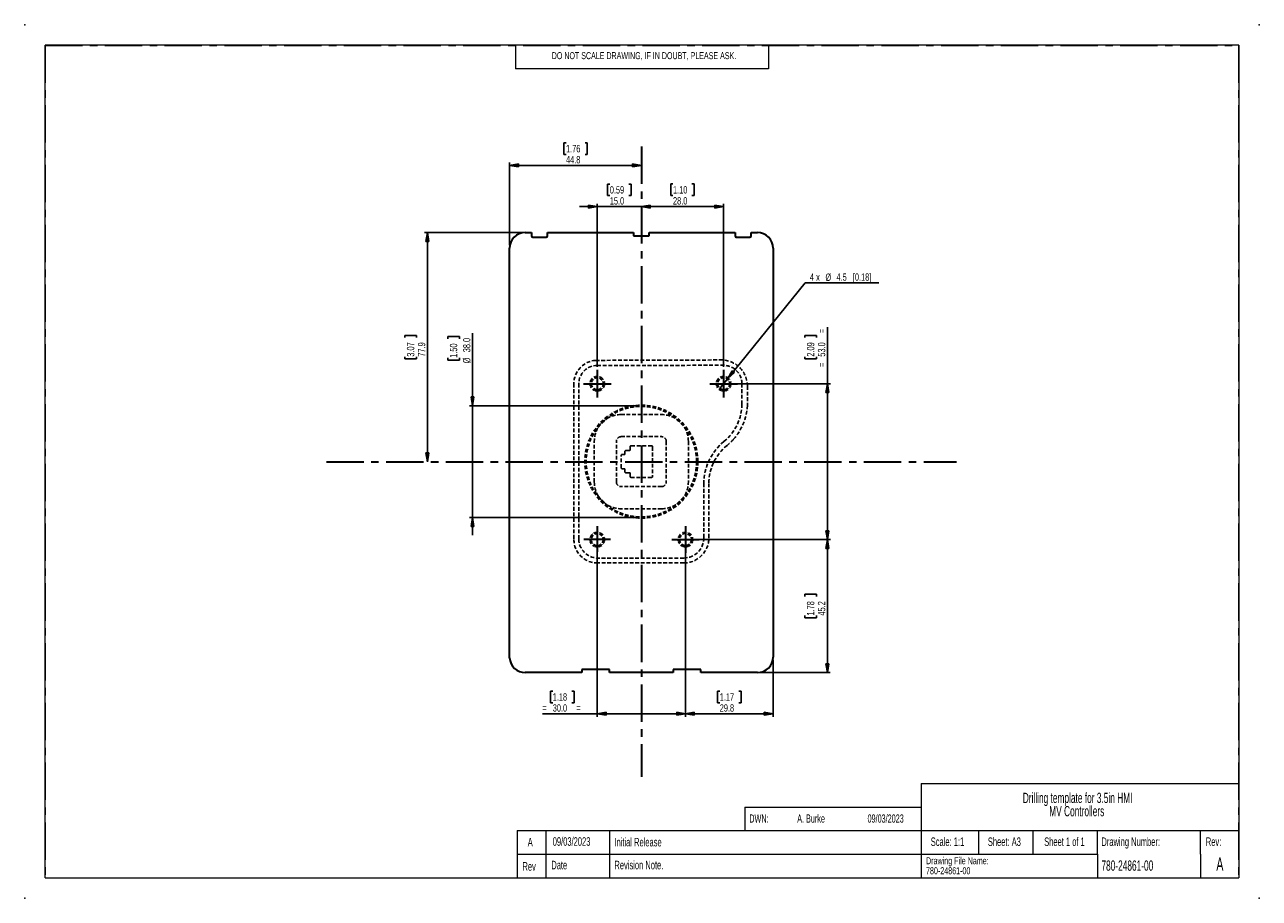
# Model space of a CAD drawing. Header units: millimetres. Extents: x 0 to 420, y 0 to 297.
import ezdxf

# ---------------------------------------------------------------- set-up
doc = ezdxf.new("R2010")
doc.units = ezdxf.units.MM
doc.header["$PDSIZE"] = -1
doc.linetypes.add('CENTERX2', pattern=[20.32, 12.7, -2.54, 2.54, -2.54])
doc.linetypes.add('HIDDEN', pattern=[1.905, 1.27, -0.635])
for name, color, linetype, lineweight in [('CENTRELINES', 7, 'CENTERX2', 35), ('HOLE_OUTLINES', 7, 'HIDDEN', 50), ('OUTLINE', 7, 'Continuous', 35)]:
    doc.layers.add(name, color=color, linetype=linetype, lineweight=lineweight)
doc.layers.add('GASKET', color=7, linetype='HIDDEN')
doc.layers.add('TEMP_LAYER', color=7, linetype='Continuous')
doc.styles.add('SLDTEXTSTYLE0', font='TXT', dxfattribs={"width": 0.605})
doc.styles.add('SLDTEXTSTYLE1', font='TXT', dxfattribs={"width": 0.75})
doc.styles.add('SLDTEXTSTYLE2', font='TXT', dxfattribs={"width": 0.666667})
doc.dimstyles.new('SLDDIMSTYLE0', dxfattribs={"dimtxt": 2.5, "dimasz": 3, "dimexe": 0, "dimexo": 0.0625, "dimtad": 1, "dimdec": 1, "dimrnd": 1e-09, "dimzin": 4, "dimdsep": 46, "dimtxsty": 'SLDTEXTSTYLE1', "dimblk1": 'CLOSED', "dimblk2": 'CLOSED', "dimsah": 1, "dimcen": 0.09, "dimadec": 0, "dimazin": 1, "dimtfac": 1, "dimtofl": 0, "dimtmove": 0, "dimatfit": 3, "dimldrblk": 'CLOSED', "dimfxl": 1, "dimfrac": 2, "dimtolj": 1, "dimtzin": 12, "dimarcsym": 0})
doc.dimstyles.new('SLDDIMSTYLE1', dxfattribs={"dimtxt": 2.5, "dimasz": 3, "dimexe": 0, "dimexo": 0.0625, "dimtad": 0, "dimtih": 1, "dimtoh": 1, "dimdec": 1, "dimrnd": 1e-09, "dimzin": 12, "dimdsep": 46, "dimtxsty": 'SLDTEXTSTYLE1', "dimblk1": 'NONE', "dimblk2": 'CLOSED', "dimsah": 1, "dimcen": 0, "dimadec": 0, "dimazin": 3, "dimtfac": 1, "dimtmove": 0, "dimatfit": 3, "dimldrblk": 'NONE', "dimfxl": 1, "dimfrac": 2, "dimtolj": 1, "dimtzin": 12, "dimarcsym": 0})
doc.dimstyles.new('SLDDIMSTYLE2', dxfattribs={"dimtxt": 2.5, "dimasz": 3, "dimexe": 0, "dimexo": 0.0625, "dimtad": 1, "dimdec": 1, "dimrnd": 1e-09, "dimzin": 4, "dimdsep": 46, "dimtxsty": 'SLDTEXTSTYLE1', "dimblk1": 'CLOSED', "dimblk2": 'CLOSED', "dimsah": 1, "dimcen": 0.09, "dimadec": 0, "dimazin": 1, "dimtfac": 1, "dimtmove": 0, "dimatfit": 0, "dimldrblk": 'CLOSED', "dimfxl": 1, "dimfrac": 2, "dimtolj": 1, "dimtzin": 12, "dimarcsym": 0})
doc.dimstyles.new('SLDDIMSTYLE3', dxfattribs={"dimtxt": 2.5, "dimasz": 3, "dimexe": 0, "dimexo": 0.0625, "dimtad": 1, "dimdec": 1, "dimrnd": 1e-09, "dimzin": 12, "dimdsep": 46, "dimtxsty": 'SLDTEXTSTYLE1', "dimblk1": 'CLOSED', "dimblk2": 'CLOSED', "dimsah": 1, "dimcen": 0.09, "dimadec": 0, "dimazin": 3, "dimtfac": 1, "dimtofl": 0, "dimtmove": 0, "dimatfit": 3, "dimldrblk": 'CLOSED', "dimfxl": 1, "dimfrac": 2, "dimtolj": 1, "dimtzin": 12, "dimarcsym": 0})

# ---------------------------------------------------------------- blocks, each defined once
blk = doc.blocks.new('SW_NOTE_0')
at = {"color": 0, "linetype": 'Continuous', "lineweight": 0, "char_height": 3.5, "attachment_point": 2, "style": 'SLDTEXTSTYLE0'}
for s, insert in [('Drilling template for 3.5in HMI', (25.7, 4.51)), ('MV Controllers', (25.41, 0))]:
    blk.add_mtext(s, dxfattribs=dict(at, insert=insert))
blk = doc.blocks.new('SW_NOTE_0_1')
at = {"color": 0, "linetype": 'Continuous', "lineweight": 0, "char_height": 2.4, "attachment_point": 1, "style": 'SLDTEXTSTYLE0'}
for s, insert in [('Drawing File Name:', (0, 3.09)), ('780-24861-00', (0, -0.31))]:
    blk.add_mtext(s, dxfattribs=dict(at, insert=insert))
blk = doc.blocks.new('_Closed')
at = {"color": 0, "linetype": 'ByBlock', "lineweight": -2}
for p, q in [((-1, 0.166667), (0, 0)), ((-1, 0.166667), (-1, -0.166667)), ((0, 0), (-1, -0.166667)), ((0, 0), (-1, 0))]:
    blk.add_line(p, q, dxfattribs=at)
blk = doc.blocks.new('_D')
at = {"layer": 'TEMP_LAYER'}
for p, q in [((273.07, 174.95), (273.07, 194.15)), ((265.36, 190.61), (265.36, 191.37)), ((265.36, 191.37), (269.33, 191.37)), ((269.33, 191.37), (269.33, 190.61)), ((265.36, 184.14), (265.36, 183.38)), ((265.36, 183.38), (269.33, 183.38)), ((269.33, 183.38), (269.33, 184.14)), ((238.76, 174.95), (274.07, 174.95)), ((273.07, 174.95), (273.07, 121.97)), ((225.8, 121.97), (274.07, 121.97))]:
    blk.add_line(p, q, dxfattribs=at)
at = {"layer": 'TEMP_LAYER', "xscale": 3, "yscale": 3}
for p, rotation in [((273.07, 174.95), 90), ((273.07, 121.97), 270)]:
    blk.add_blockref('_Closed', p, dxfattribs=dict(at, rotation=rotation))
at = {"layer": 'TEMP_LAYER', "char_height": 2.5, "attachment_point": 1, "rotation": 90, "style": 'SLDTEXTSTYLE1'}
for s, insert in [('=', (269.81, 192.13)), ('2.09', (266.11, 184.14)), ('53.0', (269.85, 184.14)), ('=', (269.81, 180.6))]:
    blk.add_mtext(s, dxfattribs=dict(at, insert=insert))
blk = doc.blocks.new('_D_1')
at = {"layer": 'TEMP_LAYER'}
for p, q in [((239.18, 176.7), (265.52, 209.19)), ((265.52, 209.19), (290.52, 209.19)), ((236.34, 173.2), (239.18, 176.7))]:
    blk.add_line(p, q, dxfattribs=at)
at = {"layer": 'TEMP_LAYER', "xscale": 3, "yscale": 3, "rotation": 230.9630068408}
blk.add_blockref('_Closed', (239.18, 176.7), dxfattribs=at)
at = {"layer": 'TEMP_LAYER', "char_height": 2.5, "attachment_point": 1}
for s, insert, style in [('4 x', (267.11, 212.45), 'SLDTEXTSTYLE2'), ('%%c', (272.4, 212.41), 'SLDTEXTSTYLE1'), ('4.5', (276.17, 212.45), 'SLDTEXTSTYLE1'), ('[0.18]', (281.73, 212.45), 'SLDTEXTSTYLE1')]:
    blk.add_mtext(s, dxfattribs=dict(at, insert=insert, style=style))
blk = doc.blocks.new('_None')
blk = doc.blocks.new('_D_2')
at = {"layer": 'TEMP_LAYER'}
for p, q in [((194.77, 120.95), (194.77, 61.74)), ((224.8, 120.97), (224.8, 61.74)), ((179.64, 70.45), (178.88, 70.45)), ((178.88, 70.45), (178.88, 66.48)), ((186.1, 70.45), (186.87, 70.45)), ((186.87, 70.45), (186.87, 66.48)), ((178.88, 66.48), (179.64, 66.48)), ((186.87, 66.48), (186.1, 66.48)), ((194.77, 62.74), (176.1, 62.74)), ((194.77, 62.74), (224.8, 62.74))]:
    blk.add_line(p, q, dxfattribs=at)
at = {"layer": 'TEMP_LAYER', "xscale": 3, "yscale": 3, "rotation": 180}
blk.add_blockref('_Closed', (194.77, 62.74), dxfattribs=at)
at = {"layer": 'TEMP_LAYER', "xscale": 3, "yscale": 3}
blk.add_blockref('_Closed', (224.8, 62.74), dxfattribs=at)
at = {"layer": 'TEMP_LAYER', "char_height": 2.5, "attachment_point": 1, "style": 'SLDTEXTSTYLE1'}
for s, insert in [('1.18', (179.64, 69.7)), ('=', (176.1, 66)), ('30.0', (179.64, 65.96)), ('=', (187.63, 66))]:
    blk.add_mtext(s, dxfattribs=dict(at, insert=insert))
blk = doc.blocks.new('_D_3')
at = {"layer": 'TEMP_LAYER'}
for p, q in [((199.05, 242.84), (198.29, 242.84)), ((198.29, 242.84), (198.29, 238.88)), ((205.51, 242.84), (206.27, 242.84)), ((206.27, 242.84), (206.27, 238.88)), ((194.78, 180.65), (194.78, 236.14)), ((198.29, 238.88), (199.05, 238.88)), ((206.27, 238.88), (205.51, 238.88)), ((194.78, 235.14), (188.78, 235.14)), ((194.78, 235.14), (209.78, 235.14)), ((209.78, 235.14), (215.78, 235.14))]:
    blk.add_line(p, q, dxfattribs=at)
at = {"layer": 'TEMP_LAYER', "xscale": 3, "yscale": 3}
blk.add_blockref('_Closed', (194.78, 235.14), dxfattribs=at)
at = {"layer": 'TEMP_LAYER', "xscale": 3, "yscale": 3, "rotation": 180}
blk.add_blockref('_Closed', (209.78, 235.14), dxfattribs=at)
at = {"layer": 'TEMP_LAYER', "char_height": 2.5, "attachment_point": 1, "style": 'SLDTEXTSTYLE1'}
for s, insert in [('0.59', (199.05, 242.1)), ('15.0', (199.05, 238.36))]:
    blk.add_mtext(s, dxfattribs=dict(at, insert=insert))
blk = doc.blocks.new('_D_4')
at = {"layer": 'TEMP_LAYER'}
for p, q in [((184.15, 256.86), (183.39, 256.86)), ((183.39, 256.86), (183.39, 252.89)), ((190.61, 256.86), (191.38, 256.86)), ((191.38, 256.86), (191.38, 252.89)), ((183.39, 252.89), (184.15, 252.89)), ((191.38, 252.89), (190.61, 252.89)), ((164.98, 222.03), (164.98, 250.15)), ((164.98, 249.15), (209.78, 249.15))]:
    blk.add_line(p, q, dxfattribs=at)
at = {"layer": 'TEMP_LAYER', "xscale": 3, "yscale": 3, "rotation": 180}
blk.add_blockref('_Closed', (164.98, 249.15), dxfattribs=at)
at = {"layer": 'TEMP_LAYER', "xscale": 3, "yscale": 3}
blk.add_blockref('_Closed', (209.78, 249.15), dxfattribs=at)
at = {"layer": 'TEMP_LAYER', "char_height": 2.5, "attachment_point": 1, "style": 'SLDTEXTSTYLE1'}
for s, insert in [('44.8', (184.15, 252.37)), ('1.76', (184.15, 256.11))]:
    blk.add_mtext(s, dxfattribs=dict(at, insert=insert))
blk = doc.blocks.new('_D_5')
at = {"layer": 'TEMP_LAYER'}
for p, q in [((220.54, 242.85), (219.78, 242.85)), ((219.78, 242.85), (219.78, 238.88)), ((227, 242.85), (227.76, 242.85)), ((227.76, 242.85), (227.76, 238.88)), ((219.78, 238.88), (220.54, 238.88)), ((227.76, 238.88), (227, 238.88)), ((237.76, 180.65), (237.76, 236.14)), ((209.78, 235.14), (237.76, 235.14))]:
    blk.add_line(p, q, dxfattribs=at)
at = {"layer": 'TEMP_LAYER', "xscale": 3, "yscale": 3, "rotation": 180}
blk.add_blockref('_Closed', (209.78, 235.14), dxfattribs=at)
at = {"layer": 'TEMP_LAYER', "xscale": 3, "yscale": 3}
blk.add_blockref('_Closed', (237.76, 235.14), dxfattribs=at)
at = {"layer": 'TEMP_LAYER', "char_height": 2.5, "attachment_point": 1, "style": 'SLDTEXTSTYLE1'}
for s, insert in [('1.10', (220.54, 242.11)), ('28.0', (220.54, 238.37))]:
    blk.add_mtext(s, dxfattribs=dict(at, insert=insert))
blk = doc.blocks.new('_D_6')
at = {"layer": 'TEMP_LAYER'}
for p, q in [((225.8, 121.97), (274.06, 121.97)), ((273.06, 121.97), (273.06, 76.73)), ((265.35, 102.58), (265.35, 103.34)), ((265.35, 103.34), (269.32, 103.34)), ((269.32, 103.34), (269.32, 102.58)), ((265.35, 96.12), (265.35, 95.35)), ((265.35, 95.35), (269.32, 95.35)), ((269.32, 95.35), (269.32, 96.12)), ((250.27, 76.73), (274.06, 76.73))]:
    blk.add_line(p, q, dxfattribs=at)
at = {"layer": 'TEMP_LAYER', "xscale": 3, "yscale": 3}
for p, rotation in [((273.06, 121.97), 90), ((273.06, 76.73), 270)]:
    blk.add_blockref('_Closed', p, dxfattribs=dict(at, rotation=rotation))
at = {"layer": 'TEMP_LAYER', "char_height": 2.5, "attachment_point": 1, "rotation": 90, "style": 'SLDTEXTSTYLE1'}
for s, insert in [('1.78', (266.1, 96.12)), ('45.2', (269.84, 96.12))]:
    blk.add_mtext(s, dxfattribs=dict(at, insert=insert))
blk = doc.blocks.new('_D_7')
at = {"layer": 'TEMP_LAYER'}
for p, q in [((224.8, 120.97), (224.8, 61.74)), ((254.57, 81.03), (254.57, 61.74)), ((236.45, 70.45), (235.69, 70.45)), ((235.69, 70.45), (235.69, 66.48)), ((242.92, 70.45), (243.68, 70.45)), ((243.68, 70.45), (243.68, 66.48)), ((235.69, 66.48), (236.45, 66.48)), ((243.68, 66.48), (242.92, 66.48)), ((224.8, 62.74), (254.57, 62.74))]:
    blk.add_line(p, q, dxfattribs=at)
at = {"layer": 'TEMP_LAYER', "xscale": 3, "yscale": 3, "rotation": 180}
blk.add_blockref('_Closed', (224.8, 62.74), dxfattribs=at)
at = {"layer": 'TEMP_LAYER', "xscale": 3, "yscale": 3}
blk.add_blockref('_Closed', (254.57, 62.74), dxfattribs=at)
at = {"layer": 'TEMP_LAYER', "char_height": 2.5, "attachment_point": 1, "style": 'SLDTEXTSTYLE1'}
for s, insert in [('1.17', (236.45, 69.7)), ('29.8', (236.45, 65.96))]:
    blk.add_mtext(s, dxfattribs=dict(at, insert=insert))
blk = doc.blocks.new('_D_8')
at = {"layer": 'TEMP_LAYER'}
for p, q in [((169.27, 226.32), (136, 226.32)), ((137, 148.43), (137, 226.32)), ((129.29, 190.61), (129.29, 191.37)), ((129.29, 191.37), (133.26, 191.37)), ((133.26, 191.37), (133.26, 190.61)), ((129.29, 184.14), (129.29, 183.38)), ((129.29, 183.38), (133.26, 183.38)), ((133.26, 183.38), (133.26, 184.14))]:
    blk.add_line(p, q, dxfattribs=at)
at = {"layer": 'TEMP_LAYER', "xscale": 3, "yscale": 3}
for p, rotation in [((137, 226.32), 90), ((137, 148.43), 270)]:
    blk.add_blockref('_Closed', p, dxfattribs=dict(at, rotation=rotation))
at = {"layer": 'TEMP_LAYER', "char_height": 2.5, "attachment_point": 1, "rotation": 90, "style": 'SLDTEXTSTYLE1'}
for s, insert in [('3.07', (130.03, 184.14)), ('77.9', (133.77, 184.14))]:
    blk.add_mtext(s, dxfattribs=dict(at, insert=insert))
blk = doc.blocks.new('_D_9')
at = {"layer": 'TEMP_LAYER'}
for p, q in [((143.9, 190.22), (143.9, 190.98)), ((143.9, 190.98), (147.87, 190.98)), ((147.87, 190.98), (147.87, 190.22)), ((152.34, 167.43), (152.34, 192.1)), ((143.9, 183.75), (143.9, 182.99)), ((143.9, 182.99), (147.87, 182.99)), ((147.87, 182.99), (147.87, 183.75)), ((208.78, 167.43), (151.34, 167.43)), ((152.34, 129.43), (152.34, 167.43)), ((208.78, 129.43), (151.34, 129.43)), ((152.34, 129.43), (152.34, 123.43))]:
    blk.add_line(p, q, dxfattribs=at)
at = {"layer": 'TEMP_LAYER', "xscale": 3, "yscale": 3}
for p, rotation in [((152.34, 167.43), 270), ((152.34, 129.43), 90)]:
    blk.add_blockref('_Closed', p, dxfattribs=dict(at, rotation=rotation))
at = {"layer": 'TEMP_LAYER', "char_height": 2.5, "attachment_point": 1, "rotation": 90, "style": 'SLDTEXTSTYLE1'}
for s, insert in [('1.50', (144.64, 183.75)), ('38.0', (149.12, 185.64)), ('%%c', (149.12, 181.87))]:
    blk.add_mtext(s, dxfattribs=dict(at, insert=insert))

msp = doc.modelspace()

# ---------------------------------------------------------------- linework, layer by layer
at = {"color": 7, "linetype": 'CENTERX2', "lineweight": 18}
for p, q in [((6.96, 289.96), (412.97, 289.96)), ((6.96, 289.96), (6.96, 6.98)), ((412.97, 289.96), (412.97, 6.98)), ((6.96, 6.98), (412.97, 6.98))]:
    msp.add_line(p, q, dxfattribs=at)
at = {"color": 7, "linetype": 'Continuous', "lineweight": 18}
for p, q in [((413, 290), (7, 290)), ((7, 7), (7, 290)), ((167, 290), (167, 282)), ((253, 290), (253, 282)), ((413, 290), (413, 7)), ((253, 282), (167, 282)), ((305, 39), (413, 39)), ((305, 39), (305, 7)), ((245, 31), (245, 23)), ((245, 31), (305, 31)), ((167.56, 23), (167.56, 7)), ((167.56, 23), (245, 23)), ((177.28, 23), (177.28, 7)), ((198.93, 23), (198.93, 7)), ((245, 23), (413, 23)), ((324.5, 23), (324.5, 15)), ((343, 23), (343, 15)), ((365, 15), (365, 23)), ((400, 15), (400, 23)), ((167.56, 15), (245, 15)), ((245, 15), (365, 15)), ((365, 15), (365, 7)), ((400, 15), (400, 7)), ((7, 7), (413, 7))]:
    msp.add_line(p, q, dxfattribs=at)
at = {"color": 7, "linetype": 'Continuous', "lineweight": 0}
for p in [(0, 297), (420, 297), (0, 0), (420, 0)]:
    msp.add_point(p, dxfattribs=at)
at = {"layer": 'CENTRELINES'}
for p, q in [((209.78, 255.59), (209.78, 41.26)), ((194.78, 179.65), (194.78, 170.25)), ((237.76, 179.65), (237.76, 170.25)), ((190.07, 174.92), (199.47, 174.92)), ((233.06, 174.95), (242.46, 174.95)), ((102.62, 148.43), (316.95, 148.43)), ((194.78, 126.5), (194.78, 117.76)), ((224.8, 126.5), (224.8, 117.44)), ((190.18, 122.11), (199.33, 122.11)), ((220.1, 121.97), (229.5, 121.97))]:
    msp.add_line(p, q, dxfattribs=at)
at = {"layer": 'GASKET'}
for p, q in [((194.24, 182.88), (236.95, 183.02)), ((194.77, 181.18), (237.76, 181.2)), ((186.83, 174.95), (186.83, 121.95)), ((188.52, 174.92), (188.52, 122.11)), ((244.01, 174.95), (244.01, 168.15)), ((245.86, 174.14), (245.86, 167.41)), ((202.85, 164.45), (216.7, 164.45)), ((202.85, 156.95), (216.7, 156.95)), ((193.77, 141.52), (193.77, 155.37)), ((201.27, 141.52), (201.27, 155.37)), ((204.18, 150.92), (204.18, 151.84)), ((204.58, 152.24), (205.93, 152.24)), ((205.93, 152.24), (205.93, 153.43)), ((206.33, 153.83), (213.23, 153.83)), ((213.61, 153.43), (213.61, 143.47)), ((218.27, 155.37), (218.27, 141.52)), ((225.77, 155.37), (225.77, 141.52)), ((202.93, 146.38), (202.93, 150.52)), ((203.33, 150.92), (204.18, 150.92)), ((204.18, 145.98), (203.33, 145.98)), ((204.18, 145.06), (204.18, 145.98)), ((205.93, 144.66), (204.58, 144.66)), ((205.93, 143.47), (205.93, 144.66)), ((213.21, 143.07), (206.33, 143.07)), ((216.7, 139.95), (202.85, 139.95)), ((231.05, 141.06), (231.05, 122.53)), ((232.76, 141.05), (232.76, 122.55)), ((216.7, 132.45), (202.85, 132.45)), ((224.22, 114), (194.77, 114)), ((224.21, 115.69), (194.78, 115.69))]:
    msp.add_line(p, q, dxfattribs=at)
for centre, radius, start, end in [((194.77, 174.95), 7.95, 93.8603, 180), ((194.77, 174.92), 6.26, 90.0302, 180.0021), ((236.98, 174.14), 8.88, 360, 90.187), ((237.76, 174.96), 6.24, 359.921, 90.0302), ((227.47, 168.15), 16.54, 308.8808, 0), ((202.85, 155.37), 9.07, 90, 180), ((216.7, 155.37), 9.07, 0, 90), ((226.93, 168.63), 18.96, 318.4959, 356.3184), ((202.85, 155.37), 1.57, 90, 180), ((216.7, 155.37), 1.57, 0, 90), ((227.36, 168.25), 18.39, 308.3617, 318.4959), ((204.58, 151.84), 0.4, 90, 180), ((213.23, 153.44), 0.383, 357.4775, 90), ((249.32, 141.06), 18.26, 128.8808, 180), ((249.35, 141.05), 16.59, 128.907, 180), ((203.33, 150.52), 0.4, 90, 180), ((203.33, 146.38), 0.4, 180, 270), ((204.58, 145.06), 0.4, 180, 270), ((206.33, 143.47), 0.4, 180, 270), ((213.21, 143.47), 0.4, 270, 0), ((202.85, 141.52), 9.07, 180, 270), ((202.85, 141.52), 1.57, 180, 270), ((216.7, 141.52), 9.07, 270, 0), ((216.7, 141.52), 1.57, 270, 0), ((194.77, 121.95), 7.94, 180, 270), ((194.93, 122.11), 6.42, 180.0021, 268.6269), ((224.21, 122.53), 6.84, 270, 0), ((224.22, 122.55), 8.54, 270, 0)]:
    msp.add_arc(centre, radius, start, end, dxfattribs=at)
at = {"layer": 'GASKET', "color": 179, "lineweight": 25}
msp.add_ellipse((206.33, 153.43), major_axis=(0.283, -0.283), ratio=0.999924, start_param=2.356233, end_param=3.926953, dxfattribs=at)
at = {"layer": 'HOLE_OUTLINES'}
for centre, radius in [((194.78, 174.95), 2.25), ((237.76, 174.95), 2.25), ((209.78, 148.43), 19), ((194.77, 121.95), 2.25), ((224.8, 121.97), 2.25)]:
    msp.add_circle(centre, radius, dxfattribs=at)
at = {"layer": 'OUTLINE'}
for p, q in [((170.27, 226.32), (172.45, 226.32)), ((172.45, 226.32), (172.45, 225.22)), ((172.85, 224.82), (177.45, 224.82)), ((177.85, 225.22), (177.85, 226.32)), ((177.85, 226.32), (207.07, 226.32)), ((207.07, 226.32), (207.07, 225.24)), ((207.07, 225.24), (212.47, 225.24)), ((212.47, 225.24), (212.47, 226.32)), ((212.47, 226.32), (241.69, 226.32)), ((241.69, 226.32), (241.69, 225.22)), ((242.09, 224.82), (246.69, 224.82)), ((247.09, 225.22), (247.09, 226.32)), ((247.09, 226.32), (249.27, 226.32)), ((164.98, 81.72), (164.98, 221.03)), ((254.57, 221.03), (254.57, 82.03)), ((189.58, 76.73), (170.27, 76.73)), ((198.99, 77.81), (189.58, 77.81)), ((189.58, 77.81), (189.58, 76.73)), ((198.99, 76.73), (198.99, 77.81)), ((220.56, 76.73), (198.99, 76.73)), ((229.96, 77.81), (220.56, 77.81)), ((220.56, 77.81), (220.56, 76.73)), ((229.96, 76.73), (229.96, 77.81)), ((249.27, 76.73), (229.96, 76.73))]:
    msp.add_line(p, q, dxfattribs=at)
for centre, radius, start, end in [((170.28, 221.03), 5.3, 90.0933, 180), ((172.85, 225.22), 0.4, 180, 270), ((177.45, 225.22), 0.4, 270, 0), ((242.09, 225.22), 0.4, 180, 270), ((246.69, 225.22), 0.4, 270, 0), ((249.27, 221.03), 5.3, 0, 90), ((170.27, 82.03), 5.3, 183.2681, 270), ((249.27, 82.03), 5.3, 270, 0)]:
    msp.add_arc(centre, radius, start, end, dxfattribs=at)

# ---------------------------------------------------------------- block references
at = {"color": 7, "linetype": 'Continuous', "lineweight": 0}
for name, p in [('SW_NOTE_0', (332.49, 31.38)), ('SW_NOTE_0_1', (306.61, 10.88))]:
    msp.add_blockref(name, p, dxfattribs=at)

# ---------------------------------------------------------------- texts
at = {"color": 7, "linetype": 'Continuous', "lineweight": 0, "style": 'SLDTEXTSTYLE0'}
for s, insert, char_height, attachment_point in [('DO NOT SCALE DRAWING, IF IN DOUBT, PLEASE ASK.', (179.3, 287.67), 2.3813, 1), ('DWN:', (246.5, 28.52), 2.8, 1), ('A. Burke', (262.8, 28.52), 2.8, 1), ('09/03/2023', (286.72, 28.52), 2.8, 1), ('09/03/2023', (179.63, 20.76), 2.91, 1), ('A', (171.99, 20.55), 2.91, 2), ('Initial Release', (200.61, 20.55), 2.9104, 1), ('Scale: 1:1', (313.92, 20.69), 2.91, 2), ('Sheet: A3', (333.28, 20.69), 2.91, 2), ('Sheet 1 of 1', (353.72, 20.69), 2.9104, 2), ('Drawing Number:', (366.29, 20.69), 2.9104, 1), ('Rev:', (404.43, 20.69), 2.91, 2), ('Date', (179.14, 12.76), 2.91, 1), ('Revision Note.', (200.61, 12.76), 2.9104, 1), ('780-24861-00', (366.29, 12.87), 3.5, 1), ('A', (406.59, 13.87), 4.5, 2), ('Rev', (169.33, 12.29), 2.91, 1)]:
    msp.add_mtext(s, dxfattribs=dict(at, insert=insert, char_height=char_height, attachment_point=attachment_point))

# ---------------------------------------------------------------- dimensions: what is measured, and where the dimension line sits
at = {"layer": 'TEMP_LAYER'}
for base, p1, p2, dimstyle, picture, middle in [((209.78, 249.15), (164.98, 221.03), (209.78, 255.59), 'SLDDIMSTYLE3', '_D_4', (187.38, 249.15)), ((209.78, 235.14), (194.78, 179.65), (209.78, 255.59), 'SLDDIMSTYLE2', '_D_3', (202.28, 235.14)), ((237.76, 235.14), (209.78, 255.59), (237.76, 179.65), 'SLDDIMSTYLE0', '_D_5', (223.77, 235.14)), ((254.57, 62.74), (224.8, 121.97), (254.57, 82.03), 'SLDDIMSTYLE3', '_D_7', (239.68, 62.74))]:
    dim = msp.add_linear_dim(base=base, p1=p1, p2=p2, dimstyle=dimstyle, dxfattribs=at)
    dim.commit()
    dim.dimension.update_dxf_attribs({"geometry": picture, "text_midpoint": middle, "dimtype": 160})
for base, p1, p2, picture, middle in [((137, 226.32), (102.62, 148.43), (170.27, 226.32), '_D_8', (137, 187.38)), ((273.06, 76.73), (224.8, 121.97), (249.27, 76.73), '_D_6', (273.06, 99.35))]:
    dim = msp.add_linear_dim(base=base, p1=p1, p2=p2, angle=90, dimstyle='SLDDIMSTYLE3', dxfattribs=at)
    dim.commit()
    dim.dimension.update_dxf_attribs({"geometry": picture, "text_midpoint": middle, "dimtype": 160})
dim = msp.add_diameter_dim_2p(p1=(236.34, 173.2), p2=(239.18, 176.7), text='4 x <> [0.18]', dimstyle='SLDDIMSTYLE1', dxfattribs=at)
dim.commit()
dim.dimension.update_dxf_attribs({"geometry": '_D_1', "text_midpoint": (278.82, 211.3), "dimtype": 163})
for base, p1, p2, text, dimstyle, picture, middle in [((273.07, 121.97), (237.76, 174.95), (224.8, 121.97), '=<>=', 'SLDDIMSTYLE0', '_D', (273.07, 187.38)), ((152.34, 167.43), (209.78, 129.43), (209.78, 167.43), '%%c<>', 'SLDDIMSTYLE2', '_D_9', (152.34, 186.98))]:
    dim = msp.add_linear_dim(base=base, p1=p1, p2=p2, angle=90, text=text, dimstyle=dimstyle, dxfattribs=at)
    dim.commit()
    dim.dimension.update_dxf_attribs({"geometry": picture, "text_midpoint": middle, "dimtype": 160})
dim = msp.add_linear_dim(base=(224.8, 62.74), p1=(194.77, 121.95), p2=(224.8, 121.97), text='=<>=', dimstyle='SLDDIMSTYLE0', dxfattribs=at)
dim.commit()
dim.dimension.update_dxf_attribs({"geometry": '_D_2', "text_midpoint": (182.87, 62.74), "dimtype": 160})

doc.saveas('drawing.dxf')
